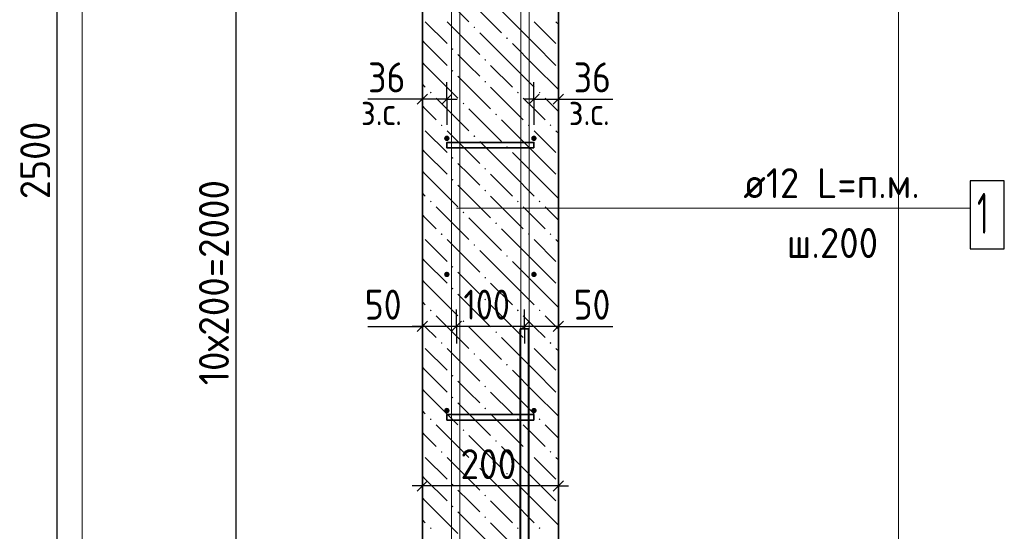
# Model space of a CAD drawing. Header units: millimetres. Extents: x 0 to 42000, y 0 to 29700.
# Tile 9 of 20: x 15342 to 22578, y 15381 to 19140. Entities that reach past the tile are written whole.
import ezdxf

# ---------------------------------------------------------------- set-up
doc = ezdxf.new("R2010")
doc.units = ezdxf.units.MM
for name, color, linetype, lineweight in [('Standard', 7, 'Continuous', 25), ('Выпуски арматуры Г-обр.', 52, 'Continuous', 25), ('ЖБ Стена верхний уровень', 7, 'Continuous', 35), ('Позиционная метка линия выноска', 7, 'Continuous', 13), ('Стена фоновая арматура Х1', 7, 'Continuous', 35), ('Стена фоновая затяжка С-обр.', 52, 'Continuous', 25)]:
    doc.layers.add(name, color=color, linetype=linetype, lineweight=lineweight)
doc.layers.add('Размерная выноска', color=7, linetype='Continuous')
doc.layers.add('Стена Хомут', color=7, linetype='Continuous', lineweight=25, true_color=0x6e3c1e)
doc.styles.add('ISOCPEUR', font='txt')

msp = doc.modelspace()

# ---------------------------------------------------------------- hatches: boundary and pattern name
at = {"layer": 'ЖБ Стена верхний уровень', "linetype": 'Continuous', "lineweight": 18, "transparency": 33554687}
for points in [[(18676.4, 19084.2), (18682.9, 19090.7), (18689.4, 19084.2), (18682.9, 19077.7)], [(18916.4, 19004.2), (18922.9, 19010.7), (18929.4, 19004.2), (18922.9, 18997.7)], [(18516.4, 18924.2), (18522.9, 18930.7), (18529.4, 18924.2), (18522.9, 18917.7)], [(18756.4, 18844.2), (18762.9, 18850.7), (18769.4, 18844.2), (18762.9, 18837.7)], [(18516.4, 18764.2), (18522.9, 18770.7), (18529.4, 18764.2), (18522.9, 18757.7)], [(18756.4, 18684.2), (18762.9, 18690.7), (18769.4, 18684.2), (18762.9, 18677.7)], [(18356.4, 18604.2), (18362.9, 18610.7), (18369.4, 18604.2), (18362.9, 18597.7)], [(18996.4, 18604.2), (19002.9, 18610.7), (19009.4, 18604.2), (19002.9, 18597.7)], [(19156.4, 18604.2), (19162.9, 18610.7), (19169.4, 18604.2), (19162.9, 18597.7)], [(18596.4, 18524.2), (18602.9, 18530.7), (18609.4, 18524.2), (18602.9, 18517.7)], [(18836.4, 18444.2), (18842.9, 18450.7), (18849.4, 18444.2), (18842.9, 18437.7)], [(18436.4, 18364.2), (18442.9, 18370.7), (18449.4, 18364.2), (18442.9, 18357.7)], [(19076.4, 18364.2), (19082.9, 18370.7), (19089.4, 18364.2), (19082.9, 18357.7)], [(19236.4, 18364.2), (19242.9, 18370.7), (19249.4, 18364.2), (19242.9, 18357.7)], [(18676.4, 18284.2), (18682.9, 18290.7), (18689.4, 18284.2), (18682.9, 18277.7)], [(18916.4, 18204.2), (18922.9, 18210.7), (18929.4, 18204.2), (18922.9, 18197.7)], [(18516.4, 18124.2), (18522.9, 18130.7), (18529.4, 18124.2), (18522.9, 18117.7)], [(18756.4, 18044.2), (18762.9, 18050.7), (18769.4, 18044.2), (18762.9, 18037.7)], [(18516.4, 17964.2), (18522.9, 17970.7), (18529.4, 17964.2), (18522.9, 17957.7)], [(18756.4, 17884.2), (18762.9, 17890.7), (18769.4, 17884.2), (18762.9, 17877.7)], [(18356.4, 17804.2), (18362.9, 17810.7), (18369.4, 17804.2), (18362.9, 17797.7)], [(18996.4, 17804.2), (19002.9, 17810.7), (19009.4, 17804.2), (19002.9, 17797.7)], [(19156.4, 17804.2), (19162.9, 17810.7), (19169.4, 17804.2), (19162.9, 17797.7)], [(18596.4, 17724.2), (18602.9, 17730.7), (18609.4, 17724.2), (18602.9, 17717.7)], [(18836.4, 17644.2), (18842.9, 17650.7), (18849.4, 17644.2), (18842.9, 17637.7)], [(18436.4, 17564.2), (18442.9, 17570.7), (18449.4, 17564.2), (18442.9, 17557.7)], [(19076.4, 17564.2), (19082.9, 17570.7), (19089.4, 17564.2), (19082.9, 17557.7)], [(19236.4, 17564.2), (19242.9, 17570.7), (19249.4, 17564.2), (19242.9, 17557.7)], [(18676.4, 17484.2), (18682.9, 17490.7), (18689.4, 17484.2), (18682.9, 17477.7)], [(18916.4, 17404.2), (18922.9, 17410.7), (18929.4, 17404.2), (18922.9, 17397.7)], [(18516.4, 17324.2), (18522.9, 17330.7), (18529.4, 17324.2), (18522.9, 17317.7)], [(18756.4, 17244.2), (18762.9, 17250.7), (18769.4, 17244.2), (18762.9, 17237.7)], [(18516.4, 17164.2), (18522.9, 17170.7), (18529.4, 17164.2), (18522.9, 17157.7)], [(18756.4, 17084.2), (18762.9, 17090.7), (18769.4, 17084.2), (18762.9, 17077.7)], [(18356.4, 17004.2), (18362.9, 17010.7), (18369.4, 17004.2), (18362.9, 16997.7)], [(18996.4, 17004.2), (19002.9, 17010.7), (19009.4, 17004.2), (19002.9, 16997.7)], [(19156.4, 17004.2), (19162.9, 17010.7), (19169.4, 17004.2), (19162.9, 16997.7)], [(18596.4, 16924.2), (18602.9, 16930.7), (18609.4, 16924.2), (18602.9, 16917.7)], [(18836.4, 16844.2), (18842.9, 16850.7), (18849.4, 16844.2), (18842.9, 16837.7)], [(18436.4, 16764.2), (18442.9, 16770.7), (18449.4, 16764.2), (18442.9, 16757.7)], [(19076.4, 16764.2), (19082.9, 16770.7), (19089.4, 16764.2), (19082.9, 16757.7)], [(19236.4, 16764.2), (19242.9, 16770.7), (19249.4, 16764.2), (19242.9, 16757.7)], [(18676.4, 16684.2), (18682.9, 16690.7), (18689.4, 16684.2), (18682.9, 16677.7)], [(18916.4, 16604.2), (18922.9, 16610.7), (18929.4, 16604.2), (18922.9, 16597.7)], [(18516.4, 16524.2), (18522.9, 16530.7), (18529.4, 16524.2), (18522.9, 16517.7)], [(18756.4, 16444.2), (18762.9, 16450.7), (18769.4, 16444.2), (18762.9, 16437.7)], [(18516.4, 16364.2), (18522.9, 16370.7), (18529.4, 16364.2), (18522.9, 16357.7)], [(18756.4, 16284.2), (18762.9, 16290.7), (18769.4, 16284.2), (18762.9, 16277.7)], [(18356.4, 16204.2), (18362.9, 16210.7), (18369.4, 16204.2), (18362.9, 16197.7)], [(18996.4, 16204.2), (19002.9, 16210.7), (19009.4, 16204.2), (19002.9, 16197.7)], [(19156.4, 16204.2), (19162.9, 16210.7), (19169.4, 16204.2), (19162.9, 16197.7)], [(18596.4, 16124.2), (18602.9, 16130.7), (18609.4, 16124.2), (18602.9, 16117.7)], [(18836.4, 16044.2), (18842.9, 16050.7), (18849.4, 16044.2), (18842.9, 16037.7)], [(18436.4, 15964.2), (18442.9, 15970.7), (18449.4, 15964.2), (18442.9, 15957.7)], [(19076.4, 15964.2), (19082.9, 15970.7), (19089.4, 15964.2), (19082.9, 15957.7)], [(19236.4, 15964.2), (19242.9, 15970.7), (19249.4, 15964.2), (19242.9, 15957.7)], [(18676.4, 15884.2), (18682.9, 15890.7), (18689.4, 15884.2), (18682.9, 15877.7)], [(18916.4, 15804.2), (18922.9, 15810.7), (18929.4, 15804.2), (18922.9, 15797.7)], [(18516.4, 15724.2), (18522.9, 15730.7), (18529.4, 15724.2), (18522.9, 15717.7)], [(18756.4, 15644.2), (18762.9, 15650.7), (18769.4, 15644.2), (18762.9, 15637.7)], [(18516.4, 15564.2), (18522.9, 15570.7), (18529.4, 15564.2), (18522.9, 15557.7)], [(18756.4, 15484.2), (18762.9, 15490.7), (18769.4, 15484.2), (18762.9, 15477.7)], [(18356.4, 15404.2), (18362.9, 15410.7), (18369.4, 15404.2), (18362.9, 15397.7)], [(18996.4, 15404.2), (19002.9, 15410.7), (19009.4, 15404.2), (19002.9, 15397.7)], [(19156.4, 15404.2), (19162.9, 15410.7), (19169.4, 15404.2), (19162.9, 15397.7)]]:
    msp.add_hatch(color=7, dxfattribs=at).paths.add_polyline_path(points, flags=16)
at = {"layer": 'Стена Хомут', "linetype": 'Continuous', "lineweight": 13, "transparency": 33554687}
for points in [[(18501.1, 18268.2), (18499.6, 18275.9), (18495.2, 18282.4), (18488.8, 18286.7), (18481.1, 18288.2), (18473.4, 18286.7), (18466.9, 18282.4), (18462.6, 18275.9), (18461.1, 18268.2), (18462.6, 18260.6), (18466.9, 18254.1), (18473.4, 18249.8), (18481.1, 18248.2), (18488.8, 18249.8), (18495.2, 18254.1), (18499.6, 18260.6)], [(19141.1, 18268.2), (19139.6, 18275.9), (19135.2, 18282.4), (19128.8, 18286.7), (19121.1, 18288.2), (19113.4, 18286.7), (19107, 18282.4), (19102.6, 18275.9), (19101.1, 18268.2), (19102.6, 18260.6), (19107, 18254.1), (19113.4, 18249.8), (19121.1, 18248.2), (19128.8, 18249.8), (19135.2, 18254.1), (19139.6, 18260.6)], [(18501.1, 17268.2), (18499.6, 17275.9), (18495.2, 17282.4), (18488.8, 17286.7), (18481.1, 17288.2), (18473.4, 17286.7), (18466.9, 17282.4), (18462.6, 17275.9), (18461.1, 17268.2), (18462.6, 17260.6), (18466.9, 17254.1), (18473.4, 17249.8), (18481.1, 17248.2), (18488.8, 17249.8), (18495.2, 17254.1), (18499.6, 17260.6)], [(19141.1, 17268.2), (19139.6, 17275.9), (19135.2, 17282.4), (19128.8, 17286.7), (19121.1, 17288.2), (19113.4, 17286.7), (19107, 17282.4), (19102.6, 17275.9), (19101.1, 17268.2), (19102.6, 17260.6), (19107, 17254.1), (19113.4, 17249.8), (19121.1, 17248.2), (19128.8, 17249.8), (19135.2, 17254.1), (19139.6, 17260.6)], [(18501.1, 16268.2), (18499.6, 16275.9), (18495.2, 16282.4), (18488.8, 16286.7), (18481.1, 16288.2), (18473.4, 16286.7), (18466.9, 16282.4), (18462.6, 16275.9), (18461.1, 16268.2), (18462.6, 16260.6), (18466.9, 16254.1), (18473.4, 16249.8), (18481.1, 16248.2), (18488.8, 16249.8), (18495.2, 16254.1), (18499.6, 16260.6)], [(19141.1, 16268.2), (19139.6, 16275.9), (19135.2, 16282.4), (19128.8, 16286.7), (19121.1, 16288.2), (19113.4, 16286.7), (19107, 16282.4), (19102.6, 16275.9), (19101.1, 16268.2), (19102.6, 16260.6), (19107, 16254.1), (19113.4, 16249.8), (19121.1, 16248.2), (19128.8, 16249.8), (19135.2, 16254.1), (19139.6, 16260.6)]]:
    msp.add_hatch(color=7, dxfattribs=at).paths.add_polyline_path(points)

# ---------------------------------------------------------------- linework, layer by layer
at = {"layer": 'Standard', "color": 7, "linetype": 'Continuous', "lineweight": -3, "transparency": 33554687}
for p, q in [((15615.7, 24368.2), (15615.7, 11868.2)), ((16929.4, 22268.2), (16929.4, 12268.2)), ((18301.1, 18555.9), (18301.1, 18680.9)), ((18481.1, 18555.9), (18481.1, 18680.9)), ((19121.1, 18555.9), (19121.1, 18680.9)), ((19301.1, 18555.9), (19301.1, 18680.9)), ((18301.1, 18555.9), (18226.1, 18555.9)), ((18301.1, 18555.9), (18301.1, 18430.9)), ((18301.1, 18555.9), (18301.1, 18555.9)), ((18481.1, 18555.9), (18301.1, 18555.9)), ((18481.1, 18555.9), (18481.1, 18430.9)), ((18481.1, 18555.9), (18481.1, 18368.2)), ((18481.1, 18555.9), (18556.1, 18555.9)), ((19121.1, 18555.9), (19046.1, 18555.9)), ((19121.1, 18555.9), (19121.1, 18430.9)), ((19121.1, 18555.9), (19121.1, 18368.2)), ((19301.1, 18555.9), (19301.1, 18430.9)), ((19301.1, 18555.9), (19301.1, 18555.9)), ((19301.1, 18555.9), (19376.1, 18555.9)), ((18301.1, 16886.2), (18301.1, 17011.2)), ((18551.1, 16886.2), (18551.1, 17011.2)), ((19051.1, 16886.2), (19051.1, 17011.2)), ((19301.1, 16886.2), (19301.1, 17011.2)), ((18301.1, 16886.2), (18226.1, 16886.2)), ((18301.1, 16886.2), (18301.1, 16761.2)), ((18301.1, 16886.2), (18301.1, 16886.2)), ((18551.1, 16886.2), (18301.1, 16886.2)), ((18551.1, 16886.2), (18551.1, 16761.2)), ((18551.1, 16886.2), (18551.1, 16886.2)), ((19051.1, 16886.2), (18551.1, 16886.2)), ((19051.1, 16886.2), (19051.1, 16761.2)), ((19051.1, 16886.2), (19051.1, 16886.2)), ((19301.1, 16886.2), (19051.1, 16886.2)), ((19301.1, 16886.2), (19301.1, 16761.2)), ((19301.1, 16886.2), (19301.1, 16886.2)), ((19301.1, 16886.2), (19376.1, 16886.2)), ((18301.1, 15714.2), (18301.1, 15839.2)), ((19301.1, 15714.2), (19301.1, 15839.2)), ((18301.1, 15714.2), (18226.1, 15714.2)), ((18301.1, 15714.2), (18301.1, 15589.2)), ((18301.1, 15714.2), (18301.1, 15714.2)), ((19301.1, 15714.2), (18301.1, 15714.2)), ((19301.1, 15714.2), (19301.1, 15589.2)), ((19301.1, 15714.2), (19301.1, 15714.2)), ((19301.1, 15714.2), (19376.1, 15714.2))]:
    msp.add_line(p, q, dxfattribs=at)
at = {"layer": 'Standard', "color": 7, "linetype": 'Continuous', "lineweight": 25, "transparency": 33554687}
for p, q in [((18338.6, 18593.4), (18263.6, 18518.4)), ((18518.6, 18593.4), (18443.6, 18518.4)), ((19083.6, 18518.4), (19158.6, 18593.4)), ((19263.6, 18518.4), (19338.6, 18593.4)), ((18338.6, 16923.7), (18263.6, 16848.7)), ((18588.6, 16923.7), (18513.6, 16848.7)), ((19088.6, 16923.7), (19013.6, 16848.7)), ((19338.6, 16923.7), (19263.6, 16848.7)), ((18338.6, 15751.7), (18263.6, 15676.7)), ((19338.6, 15751.7), (19263.6, 15676.7))]:
    msp.add_line(p, q, dxfattribs=at)
at = {"layer": 'Standard', "color": 254, "linetype": 'Continuous', "lineweight": 18, "true_color": 0xc4c4ff, "transparency": 33554687}
msp.add_lwpolyline([(15801.1, 8926.7), (21801.1, 8926.7), (21801.1, 27068.2), (15801.1, 27068.2), (15801.1, 8926.7)], dxfattribs=at)
at = {"layer": 'Standard', "color": 7, "linetype": 'Continuous', "lineweight": -3, "transparency": 33554687}
msp.add_lwpolyline([(19121.1, 18555.9), (19299.3, 18555.9), (19299.3, 18555.9), (19301.1, 18555.9)], dxfattribs=at)
at = {"layer": 'Выпуски арматуры Г-обр.', "color": 7, "linetype": 'Continuous', "lineweight": 35, "transparency": 33554687}
msp.add_lwpolyline([(19081.1, 16868.2), (19081.1, 10418.2), (19085, 10390), (19094.4, 10361.5), (19109.1, 10335.3), (19126.9, 10314), (19148.2, 10296.2), (19174.3, 10281.6), (19202.9, 10272.2), (19231.1, 10268.2), (19981.1, 10268.2), (19981.1, 10208.2), (19226.9, 10208.2), (19189.2, 10213.5), (19150.1, 10226.4), (19114, 10246.6), (19084.3, 10271.4), (19059.5, 10301.1), (19039.3, 10337.2), (19026.3, 10376.4), (19021.1, 10414.1), (19021.1, 16868.2), (19081.1, 16868.2)], dxfattribs=at)
at = {"layer": 'ЖБ Стена верхний уровень', "color": 7, "linetype": 'Continuous', "lineweight": 35, "transparency": 33554687}
for p, q in [((18301.1, 24368.2), (18301.1, 11868.2)), ((19301.1, 11868.2), (19301.1, 24368.2))]:
    msp.add_line(p, q, dxfattribs=at)
at = {"layer": 'ЖБ Стена верхний уровень', "color": 9, "linetype": 'Continuous', "lineweight": 18, "true_color": 0xc7c7c7, "transparency": 33554687}
for p, q in [((18402.9, 19364.2), (18642.9, 19124.2)), ((18642.9, 19284.2), (18882.9, 19044.2)), ((19122.9, 18964.2), (18882.9, 19204.2)), ((18322.9, 19124.2), (18482.9, 18964.2)), ((18482.9, 19124.2), (18722.9, 18884.2)), ((19122.9, 19124.2), (19282.9, 18964.2)), ((19282.9, 19124.2), (19301.1, 19106)), ((18962.9, 18804.2), (18722.9, 19044.2)), ((18322.9, 18964.2), (18301.1, 18986)), ((18322.9, 18964.2), (18482.9, 18804.2)), ((18962.9, 18964.2), (19122.9, 18804.2)), ((19122.9, 18964.2), (19282.9, 18804.2)), ((18301.1, 18826), (18322.9, 18804.2)), ((18642.9, 18804.2), (18562.9, 18884.2)), ((18322.9, 18804.2), (18562.9, 18564.2)), ((18722.9, 18724.2), (18642.9, 18804.2)), ((18802.9, 18804.2), (18962.9, 18644.2)), ((18962.9, 18804.2), (19122.9, 18644.2)), ((19122.9, 18804.2), (19301.1, 18626)), ((18562.9, 18724.2), (18802.9, 18484.2)), ((18301.1, 18666), (18322.9, 18644.2)), ((18802.9, 18644.2), (19042.9, 18404.2)), ((18402.9, 18564.2), (18642.9, 18324.2)), ((19122.9, 18484.2), (19042.9, 18564.2)), ((19202.9, 18564.2), (19301.1, 18466)), ((18322.9, 18484.2), (18301.1, 18506)), ((18402.9, 18404.2), (18322.9, 18484.2)), ((18642.9, 18484.2), (18882.9, 18244.2)), ((19202.9, 18404.2), (19122.9, 18484.2)), ((19122.9, 18164.2), (18882.9, 18404.2)), ((18322.9, 18324.2), (18482.9, 18164.2)), ((18482.9, 18324.2), (18722.9, 18084.2)), ((19122.9, 18324.2), (19282.9, 18164.2)), ((19282.9, 18324.2), (19301.1, 18306)), ((18962.9, 18004.2), (18722.9, 18244.2)), ((18322.9, 18164.2), (18301.1, 18186)), ((18322.9, 18164.2), (18482.9, 18004.2)), ((18962.9, 18164.2), (19122.9, 18004.2)), ((19122.9, 18164.2), (19282.9, 18004.2)), ((18301.1, 18026), (18322.9, 18004.2)), ((18642.9, 18004.2), (18562.9, 18084.2)), ((18322.9, 18004.2), (18562.9, 17764.2)), ((18722.9, 17924.2), (18642.9, 18004.2)), ((18802.9, 18004.2), (18962.9, 17844.2)), ((18962.9, 18004.2), (19122.9, 17844.2)), ((19122.9, 18004.2), (19301.1, 17826)), ((18562.9, 17924.2), (18802.9, 17684.2)), ((18301.1, 17866), (18322.9, 17844.2)), ((18802.9, 17844.2), (19042.9, 17604.2)), ((18402.9, 17764.2), (18642.9, 17524.2)), ((19122.9, 17684.2), (19042.9, 17764.2)), ((19202.9, 17764.2), (19301.1, 17666)), ((18322.9, 17684.2), (18301.1, 17706)), ((18402.9, 17604.2), (18322.9, 17684.2)), ((18642.9, 17684.2), (18882.9, 17444.2)), ((19202.9, 17604.2), (19122.9, 17684.2)), ((19122.9, 17364.2), (18882.9, 17604.2)), ((18322.9, 17524.2), (18482.9, 17364.2)), ((18482.9, 17524.2), (18722.9, 17284.2)), ((19122.9, 17524.2), (19282.9, 17364.2)), ((19282.9, 17524.2), (19301.1, 17506)), ((18962.9, 17204.2), (18722.9, 17444.2)), ((18322.9, 17364.2), (18301.1, 17386)), ((18322.9, 17364.2), (18482.9, 17204.2)), ((18962.9, 17364.2), (19122.9, 17204.2)), ((19122.9, 17364.2), (19282.9, 17204.2)), ((18301.1, 17226), (18322.9, 17204.2)), ((18642.9, 17204.2), (18562.9, 17284.2)), ((18322.9, 17204.2), (18562.9, 16964.2)), ((18722.9, 17124.2), (18642.9, 17204.2)), ((18802.9, 17204.2), (18962.9, 17044.2)), ((18962.9, 17204.2), (19122.9, 17044.2)), ((19122.9, 17204.2), (19301.1, 17026)), ((18562.9, 17124.2), (18802.9, 16884.2)), ((18301.1, 17066), (18322.9, 17044.2)), ((18802.9, 17044.2), (19042.9, 16804.2)), ((18402.9, 16964.2), (18642.9, 16724.2)), ((19122.9, 16884.2), (19042.9, 16964.2)), ((19202.9, 16964.2), (19301.1, 16866)), ((18322.9, 16884.2), (18301.1, 16906)), ((18402.9, 16804.2), (18322.9, 16884.2)), ((18642.9, 16884.2), (18882.9, 16644.2)), ((19202.9, 16804.2), (19122.9, 16884.2)), ((19122.9, 16564.2), (18882.9, 16804.2)), ((18322.9, 16724.2), (18482.9, 16564.2)), ((18482.9, 16724.2), (18722.9, 16484.2)), ((19122.9, 16724.2), (19282.9, 16564.2)), ((19282.9, 16724.2), (19301.1, 16706)), ((18962.9, 16404.2), (18722.9, 16644.2)), ((18322.9, 16564.2), (18301.1, 16586)), ((18322.9, 16564.2), (18482.9, 16404.2)), ((18962.9, 16564.2), (19122.9, 16404.2)), ((19122.9, 16564.2), (19282.9, 16404.2)), ((18642.9, 16404.2), (18562.9, 16484.2)), ((18301.1, 16426), (18322.9, 16404.2)), ((18322.9, 16404.2), (18562.9, 16164.2)), ((18722.9, 16324.2), (18642.9, 16404.2)), ((18802.9, 16404.2), (18962.9, 16244.2)), ((18962.9, 16404.2), (19122.9, 16244.2)), ((19122.9, 16404.2), (19301.1, 16226)), ((18562.9, 16324.2), (18802.9, 16084.2)), ((18301.1, 16266), (18322.9, 16244.2)), ((18802.9, 16244.2), (19042.9, 16004.2)), ((18402.9, 16164.2), (18642.9, 15924.2)), ((19122.9, 16084.2), (19042.9, 16164.2)), ((19202.9, 16164.2), (19301.1, 16066)), ((18322.9, 16084.2), (18301.1, 16106)), ((18402.9, 16004.2), (18322.9, 16084.2)), ((18642.9, 16084.2), (18882.9, 15844.2)), ((19202.9, 16004.2), (19122.9, 16084.2)), ((19122.9, 15764.2), (18882.9, 16004.2)), ((18322.9, 15924.2), (18482.9, 15764.2)), ((18482.9, 15924.2), (18722.9, 15684.2)), ((19122.9, 15924.2), (19282.9, 15764.2)), ((19282.9, 15924.2), (19301.1, 15906)), ((18322.9, 15764.2), (18301.1, 15786)), ((18962.9, 15604.2), (18722.9, 15844.2)), ((18322.9, 15764.2), (18482.9, 15604.2)), ((18962.9, 15764.2), (19122.9, 15604.2)), ((19122.9, 15764.2), (19282.9, 15604.2)), ((18642.9, 15604.2), (18562.9, 15684.2)), ((18301.1, 15626), (18322.9, 15604.2)), ((18322.9, 15604.2), (18562.9, 15364.2)), ((18722.9, 15524.2), (18642.9, 15604.2)), ((18802.9, 15604.2), (18962.9, 15444.2)), ((18962.9, 15604.2), (19122.9, 15444.2)), ((19122.9, 15604.2), (19301.1, 15426)), ((18562.9, 15524.2), (18802.9, 15284.2)), ((18301.1, 15466), (18322.9, 15444.2)), ((18802.9, 15444.2), (19042.9, 15204.2))]:
    msp.add_line(p, q, dxfattribs=at)
at = {"layer": 'Позиционная метка линия выноска', "color": 7, "linetype": 'Continuous', "lineweight": 13, "transparency": 33554687}
msp.add_line((22327, 17754.1), (18551.1, 17754.1), dxfattribs=at)
at = {"layer": 'Размерная выноска', "color": 7, "linetype": 'Continuous', "lineweight": -3, "transparency": 33554687}
for p, q in [((18301.1, 18555.9), (17901.1, 18555.9)), ((19301.1, 18555.9), (19701.1, 18555.9)), ((17901.1, 16886.2), (18301.1, 16886.2)), ((19301.1, 16886.2), (19701.1, 16886.2))]:
    msp.add_line(p, q, dxfattribs=at)
at = {"layer": 'Стена фоновая арматура Х1', "color": 7, "linetype": 'Continuous', "lineweight": 18, "transparency": 33554687}
for points in [[(19026.1, 11868.2), (19026.1, 24949), (19022.3, 24976.1), (19013.3, 25003.6), (18999.2, 25028.8), (18982.1, 25049.2), (18961.6, 25066.3), (18936.4, 25080.4), (18909, 25089.5), (18881.9, 25093.2), (16526.1, 25093.2), (16526.1, 25153.2), (18886, 25153.2), (18922.6, 25148.2), (18960.7, 25135.6), (18995.8, 25115.9), (19024.7, 25091.8), (19048.8, 25062.9), (19068.4, 25027.9), (19081, 24989.8), (19086.1, 24953.2), (19086.1, 11868.2), (19026.1, 11868.2)], [(18516.1, 11868.2), (18516.1, 24953.2), (18521.2, 24989.8), (18533.8, 25027.9), (18553.4, 25062.9), (18577.5, 25091.8), (18606.4, 25115.9), (18641.5, 25135.6), (18679.6, 25148.2), (18716.2, 25153.2), (21076.1, 25153.2), (21076.1, 25093.2), (18720.3, 25093.2), (18693.2, 25089.5), (18665.7, 25080.4), (18640.6, 25066.3), (18620.1, 25049.2), (18603, 25028.8), (18588.9, 25003.6), (18579.9, 24976.1), (18576.1, 24949), (18576.1, 11868.2), (18516.1, 11868.2)]]:
    msp.add_lwpolyline(points, dxfattribs=at)
at = {"layer": 'Стена фоновая арматура Х1', "color": 7, "linetype": 'Continuous', "lineweight": 25, "transparency": 33554687}
msp.add_lwpolyline([(22328.1, 17456.9), (22578.1, 17456.9), (22578.1, 17956.9), (22328.1, 17956.9), (22328.1, 17456.9)], dxfattribs=at)
at = {"layer": 'Стена фоновая затяжка С-обр.', "color": 7, "linetype": 'Continuous', "lineweight": 35, "transparency": 33554687}
for points in [[(19121.1, 18198.2), (18481.1, 18198.2), (18481.1, 18238.2), (19121.1, 18238.2), (19121.1, 18198.2)], [(19121.1, 16198.2), (18481.1, 16198.2), (18481.1, 16238.2), (19121.1, 16238.2), (19121.1, 16198.2)]]:
    msp.add_lwpolyline(points, dxfattribs=at)

# ---------------------------------------------------------------- texts
at = {"layer": 'Standard', "color": 7, "linetype": 'Continuous', "lineweight": 25, "transparency": 33554687, "char_height": 220, "attachment_point": 7, "style": 'ISOCPEUR'}
for s, insert, width in [('\\W0.87;36', (17902.6, 18605.9), 403.932), ('\\W0.87;36', (19413.6, 18605.9), 403.932), ('\\W0.87;50', (17877.6, 16936.2), 403.94), ('\\W0.83;100', (18603.1, 16936.2), 508.571), ('\\W0.87;50', (19412.5, 16936.2), 403.924), ('\\W0.91;200', (18581.1, 15764.2), 561.996)]:
    msp.add_mtext(s, dxfattribs=dict(at, insert=insert, width=width))
at = {"layer": 'Standard', "color": 7, "linetype": 'Continuous', "lineweight": 18, "transparency": 33554687, "char_height": 200, "width": 459.942, "attachment_point": 7, "style": 'ISOCPEUR'}
for insert in [(17849.8, 18364.9), (19377, 18364.9)]:
    msp.add_mtext('\\W0.90;з.с.', dxfattribs=dict(at, insert=insert))
at = {"layer": 'Standard', "color": 7, "linetype": 'Continuous', "lineweight": 25, "transparency": 33554687, "char_height": 220, "attachment_point": 7, "rotation": 90, "style": 'ISOCPEUR'}
for s, insert, width in [('\\W0.93;2500', (15565.7, 17821.2), 718.094), ('\\W0.95;10х200=2000', (16879.4, 16454.2), 1753.132)]:
    msp.add_mtext(s, dxfattribs=dict(at, insert=insert, width=width))
at = {"layer": 'Стена фоновая арматура Х1', "color": 7, "linetype": 'Continuous', "lineweight": 13, "transparency": 33554687, "attachment_point": 7, "style": 'ISOCPEUR'}
for s, insert, char_height, width in [('\\W0.94;ø12 L=п.м. ', (20660.4, 17829), 220, 1599.147), ('\\W0.56;1', (22378.1, 17566.9), 300, 233.343), ('\\W0.95;ш.200 ', (20979.4, 17389), 220, 962.122)]:
    msp.add_mtext(s, dxfattribs=dict(at, insert=insert, char_height=char_height, width=width))

doc.saveas('drawing.dxf')
